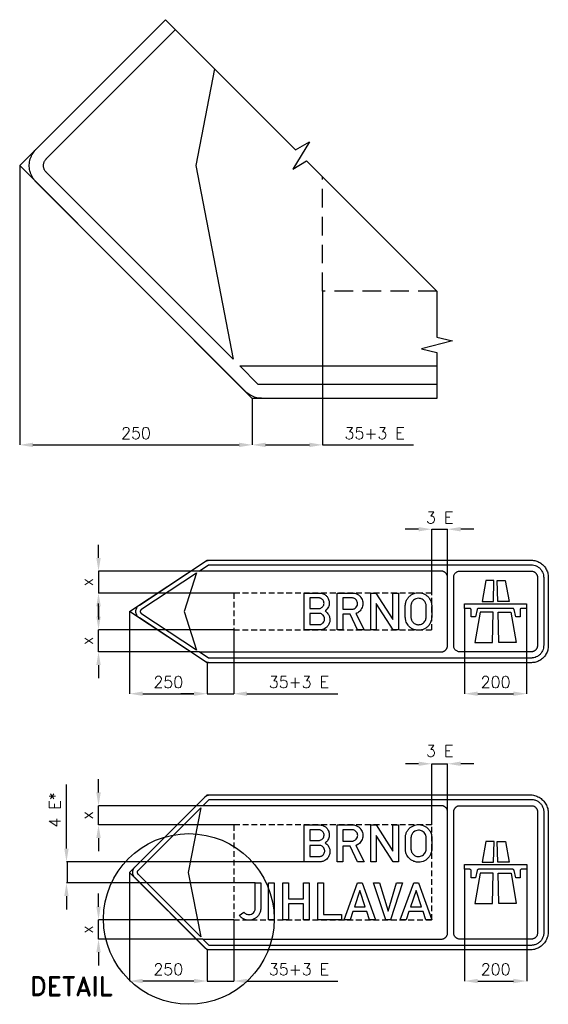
# Model space of a CAD drawing. Header units: millimetres. Extents: x -335 to 13859, y -281 to 2908.
import ezdxf

# ---------------------------------------------------------------- set-up
doc = ezdxf.new("R2010")
doc.units = ezdxf.units.MM
doc.header["$LTSCALE"] = 5
doc.linetypes.add('ČÁRKOVANÁX2', pattern=[1.5, 1, -0.5])
doc.layers.add('Kóty', color=2, linetype='Continuous')
doc.layers.add('Značka', color=7, linetype='Continuous')
doc.styles.get("Standard").update_dxf_attribs({"font": 'romand.shx', "height": 37.5})
doc.dimstyles.get("Standard").update_dxf_attribs({"dimtxt": 37.5, "dimasz": 42.5, "dimexe": 0.18, "dimexo": 0.0625, "dimgap": 18.75, "dimtad": 1, "dimdec": 0, "dimzin": 0, "dimdsep": 46, "dimtxsty": 'Standard', "dimcen": 0.09, "dimadec": 0, "dimazin": 0, "dimtfac": 1, "dimtdec": 0, "dimtofl": 0, "dimtmove": 0, "dimatfit": 3, "dimfxl": 1, "dimtolj": 1, "dimtzin": 0, "dimarcsym": 0})

# ---------------------------------------------------------------- blocks, each defined once
blk = doc.blocks.new('*D0')
at = {"layer": 'Defpoints', "color": 0, "transparency": 16777216}
for p in [(19.6, 985.2), (269.6, 820.2), (269.6, 720.2)]:
    blk.add_point(p, dxfattribs=at)
at = {"layer": 'Kóty', "color": 0, "lineweight": -2, "transparency": 16777216}
for p, q in [((19.6, 985.1), (19.6, 720)), ((269.6, 820.1), (269.6, 720)), ((62.1, 720.2), (227.1, 720.2))]:
    blk.add_line(p, q, dxfattribs=at)
at = {"layer": 'Kóty', "color": 0, "transparency": 16777216}
for points in [[(62.1, 727.3), (62.1, 713.1), (19.6, 720.2)], [(227.1, 727.3), (227.1, 713.1), (269.6, 720.2)]]:
    blk.add_solid(points, dxfattribs=at)
at = {"layer": 'Kóty', "color": 0, "transparency": 16777216, "insert": (144.6, 757.7), "char_height": 37.5, "attachment_point": 5}
blk.add_mtext('\\A1;250', dxfattribs=at)
blk = doc.blocks.new('*D1')
at = {"layer": 'Defpoints', "color": 0, "transparency": 16777216}
for p in [(355.6, 925.7), (269.6, 820.2), (355.6, 720.2)]:
    blk.add_point(p, dxfattribs=at)
at = {"layer": 'Kóty', "color": 0, "lineweight": -2, "transparency": 16777216}
for p, q in [((355.6, 925.6), (355.6, 720)), ((269.6, 820.1), (269.6, 720)), ((227.1, 720.2), (184.6, 720.2)), ((398.1, 720.2), (690.6, 720.2))]:
    blk.add_line(p, q, dxfattribs=at)
at = {"layer": 'Kóty', "color": 0, "transparency": 16777216}
for points in [[(227.1, 727.3), (227.1, 713.1), (269.6, 720.2)], [(398.1, 727.3), (398.1, 713.1), (355.6, 720.2)]]:
    blk.add_solid(points, dxfattribs=at)
at = {"layer": 'Kóty', "color": 0, "transparency": 16777216, "insert": (565.6, 757.7), "char_height": 37.5, "attachment_point": 5}
blk.add_mtext('\\A1;35+3 E', dxfattribs=at)
blk = doc.blocks.new('*D2')
at = {"layer": 'Defpoints', "color": 0, "transparency": 16777216}
for p in [(19.6, 144.5), (269.6, -105.5), (19.6, -205.5)]:
    blk.add_point(p, dxfattribs=at)
at = {"layer": 'Kóty', "color": 0, "lineweight": -2, "transparency": 16777216}
for p, q in [((19.6, 144.4), (19.6, -205.7)), ((269.6, -105.6), (269.6, -205.7)), ((227.1, -205.5), (62.1, -205.5))]:
    blk.add_line(p, q, dxfattribs=at)
at = {"layer": 'Kóty', "color": 0, "transparency": 16777216}
for points in [[(62.1, -198.4), (62.1, -212.6), (19.6, -205.5)], [(227.1, -198.4), (227.1, -212.6), (269.6, -205.5)]]:
    blk.add_solid(points, dxfattribs=at)
at = {"layer": 'Kóty', "color": 0, "transparency": 16777216, "insert": (144.6, -168), "char_height": 37.5, "attachment_point": 5}
blk.add_mtext('\\A1;250', dxfattribs=at)
blk = doc.blocks.new('*D3')
at = {"layer": 'Defpoints', "color": 0, "transparency": 16777216}
for p in [(355.8, -8.5), (269.6, -105.5), (355.8, -205.5)]:
    blk.add_point(p, dxfattribs=at)
at = {"layer": 'Kóty', "color": 0, "lineweight": -2, "transparency": 16777216}
for p, q in [((355.8, -8.6), (355.8, -205.7)), ((269.6, -105.6), (269.6, -205.7)), ((227.1, -205.5), (184.6, -205.5)), ((398.3, -205.5), (690.8, -205.5))]:
    blk.add_line(p, q, dxfattribs=at)
at = {"layer": 'Kóty', "color": 0, "transparency": 16777216}
for points in [[(227.1, -198.4), (227.1, -212.6), (269.6, -205.5)], [(398.3, -198.4), (398.3, -212.6), (355.8, -205.5)]]:
    blk.add_solid(points, dxfattribs=at)
at = {"layer": 'Kóty', "color": 0, "transparency": 16777216, "insert": (565.8, -168), "char_height": 37.5, "attachment_point": 5}
blk.add_mtext('\\A1;35+3 E', dxfattribs=at)
blk = doc.blocks.new('*D4')
at = {"layer": 'Defpoints', "color": 0, "transparency": 16777216}
for p in [(-80.4, -8.5), (355.8, -8.5), (256, -70.5)]:
    blk.add_point(p, dxfattribs=at)
at = {"layer": 'Kóty', "color": 0, "lineweight": -2, "transparency": 16777216}
for p, q in [((-80.4, 34), (-80.4, 76.5)), ((355.7, -8.5), (-80.6, -8.5)), ((255.9, -70.5), (-80.6, -70.5)), ((-80.4, -113), (-80.4, -155.5))]:
    blk.add_line(p, q, dxfattribs=at)
at = {"layer": 'Kóty', "color": 0, "transparency": 16777216}
for points in [[(-87.5, 34), (-73.3, 34), (-80.4, -8.5)], [(-87.5, -113), (-73.3, -113), (-80.4, -70.5)]]:
    blk.add_solid(points, dxfattribs=at)
at = {"layer": 'Kóty', "color": 0, "transparency": 16777216, "insert": (-117.9, -39.5), "char_height": 37.5, "attachment_point": 5, "rotation": 90}
blk.add_mtext('\\A1;x', dxfattribs=at)
blk = doc.blocks.new('*D5')
at = {"layer": 'Defpoints', "color": 0, "transparency": 16777216}
for p in [(-80.4, 359.5), (256, 359.5), (355.8, 297.5)]:
    blk.add_point(p, dxfattribs=at)
at = {"layer": 'Kóty', "color": 0, "lineweight": -2, "transparency": 16777216}
for p, q in [((-80.4, 402), (-80.4, 444.5)), ((255.9, 359.5), (-80.6, 359.5)), ((355.7, 297.5), (-80.6, 297.5)), ((-80.4, 255), (-80.4, 212.5))]:
    blk.add_line(p, q, dxfattribs=at)
at = {"layer": 'Kóty', "color": 0, "transparency": 16777216}
for points in [[(-87.5, 402), (-73.3, 402), (-80.4, 359.5)], [(-87.5, 255), (-73.3, 255), (-80.4, 297.5)]]:
    blk.add_solid(points, dxfattribs=at)
at = {"layer": 'Kóty', "color": 0, "transparency": 16777216, "insert": (-117.9, 328.5), "char_height": 37.5, "attachment_point": 5, "rotation": 90}
blk.add_mtext('\\A1;x', dxfattribs=at)
blk = doc.blocks.new('*D6')
at = {"layer": 'Defpoints', "color": 0, "transparency": 16777216}
for p in [(-80.4, 925.7), (355.6, 925.7), (243.8, 855.2)]:
    blk.add_point(p, dxfattribs=at)
at = {"layer": 'Kóty', "color": 0, "lineweight": -2, "transparency": 16777216}
for p, q in [((-80.4, 968.2), (-80.4, 1010.7)), ((355.5, 925.7), (-80.6, 925.7)), ((243.7, 855.2), (-80.6, 855.2)), ((-80.4, 812.7), (-80.4, 770.2))]:
    blk.add_line(p, q, dxfattribs=at)
at = {"layer": 'Kóty', "color": 0, "transparency": 16777216}
for points in [[(-87.5, 968.2), (-73.3, 968.2), (-80.4, 925.7)], [(-87.5, 812.7), (-73.3, 812.7), (-80.4, 855.2)]]:
    blk.add_solid(points, dxfattribs=at)
at = {"layer": 'Kóty', "color": 0, "transparency": 16777216, "insert": (-117.9, 890.4), "char_height": 37.5, "attachment_point": 5, "rotation": 90}
blk.add_mtext('\\A1;x', dxfattribs=at)
blk = doc.blocks.new('*D7')
at = {"layer": 'Defpoints', "color": 0, "transparency": 16777216}
for p in [(-80.4, 1115.2), (243.8, 1115.2), (355.6, 1044.7)]:
    blk.add_point(p, dxfattribs=at)
at = {"layer": 'Kóty', "color": 0, "lineweight": -2, "transparency": 16777216}
for p, q in [((-80.4, 1157.7), (-80.4, 1200.2)), ((243.7, 1115.2), (-80.6, 1115.2)), ((355.5, 1044.7), (-80.6, 1044.7)), ((-80.4, 1002.2), (-80.4, 959.7))]:
    blk.add_line(p, q, dxfattribs=at)
at = {"layer": 'Kóty', "color": 0, "transparency": 16777216}
for points in [[(-87.5, 1157.7), (-73.3, 1157.7), (-80.4, 1115.2)], [(-87.5, 1002.2), (-73.3, 1002.2), (-80.4, 1044.7)]]:
    blk.add_solid(points, dxfattribs=at)
at = {"layer": 'Kóty', "color": 0, "transparency": 16777216, "insert": (-117.9, 1079.9), "char_height": 37.5, "attachment_point": 5, "rotation": 90}
blk.add_mtext('\\A1;x', dxfattribs=at)
blk = doc.blocks.new('*D8')
at = {"layer": 'Defpoints', "color": 0, "transparency": 16777216}
for p in [(-183.8, 178.5), (582.8, 178.5), (424.4, 110.5)]:
    blk.add_point(p, dxfattribs=at)
at = {"layer": 'Kóty', "color": 0, "lineweight": -2, "transparency": 16777216}
for p, q in [((-183.8, 221), (-183.8, 427.8)), ((582.7, 178.5), (-184, 178.5)), ((424.4, 110.5), (-184, 110.5)), ((-183.8, 68), (-183.8, 25.5))]:
    blk.add_line(p, q, dxfattribs=at)
at = {"layer": 'Kóty', "color": 0, "transparency": 16777216}
for points in [[(-190.9, 221), (-176.7, 221), (-183.8, 178.5)], [(-190.9, 68), (-176.7, 68), (-183.8, 110.5)]]:
    blk.add_solid(points, dxfattribs=at)
at = {"layer": 'Kóty', "color": 0, "transparency": 16777216, "insert": (-221.3, 345.6), "char_height": 37.5, "attachment_point": 5, "rotation": 90}
blk.add_mtext('\\A1;4 E*', dxfattribs=at)
blk = doc.blocks.new('*D9')
at = {"layer": 'Defpoints', "color": 0, "transparency": 16777216}
for p in [(-334.6, 2421.9), (415.4, 1671.9), (415.4, 1521.9)]:
    blk.add_point(p, dxfattribs=at)
at = {"layer": 'Kóty', "color": 0, "lineweight": -2, "transparency": 16777216}
for p, q in [((-334.6, 2421.9), (-334.6, 1521.8)), ((415.4, 1671.9), (415.4, 1521.8)), ((-292.1, 1521.9), (372.9, 1521.9))]:
    blk.add_line(p, q, dxfattribs=at)
at = {"layer": 'Kóty', "color": 0, "transparency": 16777216}
for points in [[(-292.1, 1529), (-292.1, 1514.9), (-334.6, 1521.9)], [(372.9, 1529), (372.9, 1514.9), (415.4, 1521.9)]]:
    blk.add_solid(points, dxfattribs=at)
at = {"layer": 'Kóty', "color": 0, "transparency": 16777216, "insert": (40.4, 1559.4), "char_height": 37.5, "attachment_point": 5}
blk.add_mtext('\\A1;250', dxfattribs=at)
blk = doc.blocks.new('*D10')
at = {"layer": 'Defpoints', "color": 0, "transparency": 16777216}
for p in [(642.1, 2016.9), (415.4, 1671.9), (642.1, 1521.9)]:
    blk.add_point(p, dxfattribs=at)
at = {"layer": 'Kóty', "color": 0, "lineweight": -2, "transparency": 16777216}
for p, q in [((642.1, 2016.9), (642.1, 1521.8)), ((415.4, 1671.9), (415.4, 1521.8)), ((457.9, 1521.9), (599.6, 1521.9)), ((642.1, 1521.9), (934.6, 1521.9))]:
    blk.add_line(p, q, dxfattribs=at)
at = {"layer": 'Kóty', "color": 0, "transparency": 16777216}
for points in [[(457.9, 1529), (457.9, 1514.9), (415.4, 1521.9)], [(599.6, 1529), (599.6, 1514.9), (642.1, 1521.9)]]:
    blk.add_solid(points, dxfattribs=at)
at = {"layer": 'Kóty', "color": 0, "transparency": 16777216, "insert": (809.6, 1559.4), "char_height": 37.5, "attachment_point": 5}
blk.add_mtext('\\A1;35+3 E', dxfattribs=at)
blk = doc.blocks.new('*D12')
at = {"layer": 'Defpoints', "color": 0, "transparency": 16777216}
for p in [(1099.6, 995.2), (1299.6, 995.2), (1299.6, 720.2)]:
    blk.add_point(p, dxfattribs=at)
at = {"layer": 'Kóty', "color": 0, "lineweight": -2, "transparency": 16777216}
for p, q in [((1099.6, 995.1), (1099.6, 720)), ((1299.6, 995.1), (1299.6, 720)), ((1142.1, 720.2), (1257.1, 720.2))]:
    blk.add_line(p, q, dxfattribs=at)
at = {"layer": 'Kóty', "color": 0, "transparency": 16777216}
for points in [[(1142.1, 727.3), (1142.1, 713.1), (1099.6, 720.2)], [(1257.1, 727.3), (1257.1, 713.1), (1299.6, 720.2)]]:
    blk.add_solid(points, dxfattribs=at)
at = {"layer": 'Kóty', "color": 0, "transparency": 16777216, "insert": (1199.6, 757.7), "char_height": 37.5, "attachment_point": 5}
blk.add_mtext('\\A1;200', dxfattribs=at)
blk = doc.blocks.new('*D13')
at = {"layer": 'Defpoints', "color": 0, "transparency": 16777216}
for p in [(1099.8, 154.5), (1299.8, 154.5), (1299.8, -205.5)]:
    blk.add_point(p, dxfattribs=at)
at = {"layer": 'Kóty', "color": 0, "lineweight": -2, "transparency": 16777216}
for p, q in [((1099.8, 154.4), (1099.8, -205.7)), ((1299.8, 154.4), (1299.8, -205.7)), ((1142.3, -205.5), (1257.3, -205.5))]:
    blk.add_line(p, q, dxfattribs=at)
at = {"layer": 'Kóty', "color": 0, "transparency": 16777216}
for points in [[(1142.3, -198.4), (1142.3, -212.6), (1099.8, -205.5)], [(1257.3, -198.4), (1257.3, -212.6), (1299.8, -205.5)]]:
    blk.add_solid(points, dxfattribs=at)
at = {"layer": 'Kóty', "color": 0, "transparency": 16777216, "insert": (1199.8, -168), "char_height": 37.5, "attachment_point": 5}
blk.add_mtext('\\A1;200', dxfattribs=at)

msp = doc.modelspace()

# ---------------------------------------------------------------- linework, layer by layer
at = {"layer": 'Kóty'}
for p, q in [((951.1, 1250.2), (908.6, 1250.2)), ((993.6, 1044.7), (993.6, 1250.4)), ((1044.6, 1079.7), (1044.6, 1250.4)), ((1129.6, 1250.2), (1087.1, 1250.2)), ((951.3, 494.5), (908.8, 494.5)), ((993.8, 297.6), (993.8, 494.7)), ((1044.8, 339.6), (1044.8, 494.7)), ((1129.8, 494.5), (1087.3, 494.5))]:
    msp.add_line(p, q, dxfattribs=at)
for points in [[(993.6, 1250.2), (1044.6, 1250.2)], [(-80.4, 1115.2), (-80.4, 1044.7)], [(-80.4, 855.2), (-80.4, 925.7)], [(269.6, 720.2), (355.6, 720.2)], [(993.8, 494.5), (1044.8, 494.5)], [(-80.4, 297.5), (-80.4, 359.5)], [(-180.4, 110.5), (-180.4, 178.5)], [(-80.4, -70.5), (-80.4, -8.5)], [(269.6, -205.5), (355.8, -205.5)]]:
    msp.add_lwpolyline(points, dxfattribs=at)
for points in [[(951.1, 1257.3), (951.1, 1243.1), (993.6, 1250.2)], [(1087.1, 1257.3), (1087.1, 1243.1), (1044.6, 1250.2)], [(951.3, 501.6), (951.3, 487.4), (993.8, 494.5)], [(1087.3, 501.6), (1087.3, 487.4), (1044.8, 494.5)]]:
    msp.add_solid(points, dxfattribs=at)
at = {"layer": 'Značka', "color": 7}
for points in [[(446.5, 1671.9), (415.4, 1671.9), (-334.6, 2421.9), (135.4, 2891.9)], [(135.4, 2891.9), (555.1, 2472.1)], [(555.1, 2472.1), (599.3, 2498.6), (546.3, 2410.2), (590.5, 2436.7)], [(590.5, 2436.7), (1010.3, 2016.9), (1010.3, 1869.4)], [(1010.3, 1869.4), (1060.3, 1856.9), (960.3, 1831.9), (1010.3, 1819.4)], [(1010.3, 1819.4), (1010.3, 1671.9)], [(277.1, 820.2), (269.6, 820.2), (19.6, 985.2), (269.6, 1150.2), (277.1, 1150.2)], [(279.9, -105.5), (269.6, -105.5), (19.6, 144.5), (269.6, 394.5), (279.9, 394.5)]]:
    msp.add_lwpolyline(points, dxfattribs=at)
at = {"layer": 'Značka', "color": 3}
for points in [[(1010.3, 1671.9), (446.5, 1671.9), (445.5, 1671.9), (444.5, 1672, -0.033639), (434.8, 1672.8, -0.035704), (425.2, 1675, -0.036006), (416, 1678.4, -0.034178), (407.3, 1683, -0.028018), (400.7, 1687.5, -0.030268), (394.7, 1692.7), (394.1, 1693.3), (393.5, 1693.9), (-281.5, 2368.9), (-282.2, 2369.6), (-282.9, 2370.3, -0.033469), (-289.2, 2377.8, -0.035589), (-294.4, 2386.2, -0.036076), (-298.6, 2395, -0.034672), (-301.4, 2404.4, -0.034136), (-303.1, 2414.1, -0.034433), (-303.5, 2423.9, -0.034552), (-302.6, 2433.7, -0.034574), (-300.4, 2443.2, -0.03439), (-297, 2452.5, -0.033878), (-292.5, 2461.1, -0.028201), (-288, 2467.7, -0.030225), (-282.8, 2473.7), (-282.2, 2474.3), (-281.5, 2475), (135.4, 2891.9)], [(293.4, 2733.8), (233.4, 2421.9), (353.4, 1798.2), (-249.2, 2400.7), (-249.4, 2401), (-249.7, 2401.3, -0.033135), (-252.2, 2404.3, -0.035803), (-254.3, 2407.6, -0.036334), (-256, 2411.2, -0.034542), (-257.1, 2414.9, -0.033919), (-257.8, 2418.8, -0.034416), (-257.9, 2422.7, -0.034643), (-257.6, 2426.6, -0.034635), (-256.7, 2430.5, -0.034411), (-255.4, 2434.1, -0.033948), (-253.5, 2437.6, -0.028208), (-251.7, 2440.2, -0.030072), (-249.7, 2442.6), (-249.4, 2442.9), (-249.2, 2443.2)], [(943.6, 820.2), (277.1, 820.2), (276.4, 820.2), (275.6, 820.2, -0.031197), (272.7, 820.5, -0.030404), (269.9, 821.2, -0.031439), (267.2, 822.2, -0.034567), (264.6, 823.5), (263.9, 823.9), (263.3, 824.3), (51.2, 964.3), (50.2, 965), (49.2, 965.8, -0.052621), (45.7, 969.2, -0.052763), (43, 973.3, -0.065594), (40.7, 979.1, -0.065786), (40, 985.2, -0.065487), (40.7, 991.3, -0.063894), (43, 997, -0.052764), (45.7, 1001.2, -0.057603), (49.2, 1004.6), (50.2, 1005.3), (51.2, 1006), (263.3, 1146), (263.9, 1146.4), (264.6, 1146.8, -0.030757), (267.2, 1148.1, -0.030254), (269.9, 1149.1, -0.031549), (272.7, 1149.8, -0.034909), (275.6, 1150.1), (276.4, 1150.2), (277.1, 1150.2), (924.6, 1150.2), (943.6, 1150.2), (1314.6, 1150.2), (1314.8, 1150.2), (1315, 1150.2, -0.032187), (1322.1, 1149.7, -0.035442), (1329.1, 1148.2, -0.036278), (1335.9, 1145.9, -0.034421), (1342.2, 1142.7, -0.033718), (1348.1, 1138.8, -0.034078), (1353.5, 1134.1, -0.034199), (1358.2, 1128.7, -0.034241), (1362.1, 1122.8, -0.034034), (1365.3, 1116.4, -0.033395), (1367.6, 1109.7, -0.034109), (1369.1, 1102.7, -0.036744), (1369.6, 1095.6), (1369.6, 1095.4), (1369.6, 1095.2), (1369.6, 875.2), (1369.6, 875), (1369.6, 874.7, -0.032171), (1369.1, 867.6, -0.035429), (1367.6, 860.7, -0.03628), (1365.4, 853.9, -0.034417), (1362.1, 847.5, -0.03373), (1358.2, 841.6, -0.034083), (1353.5, 836.3, -0.034206), (1348.1, 831.6, -0.034234), (1342.2, 827.6, -0.034038), (1335.8, 824.4, -0.033409), (1329.1, 822.1, -0.034122), (1322.1, 820.6, -0.036743), (1315, 820.2), (1314.8, 820.2), (1314.6, 820.2), (943.6, 820.2)], [(1024.6, 1115.2), (243.8, 1115.2), (274.1, 1135.2), (1314.6, 1135.2, -0.003559), (1316.7, 1135.1, -0.01065), (1318.8, 1135, -0.055538), (1326.9, 1133.3, -0.056145), (1334.6, 1129.8, -0.069745), (1342.9, 1123.5, -0.068381), (1349.2, 1115.2, -0.056441), (1352.7, 1107.5, -0.061164), (1354.4, 1099.4), (1354.5, 1097.3), (1354.6, 1095.2), (1354.6, 875.2), (1354.5, 873.1), (1354.4, 871, -0.055774), (1352.7, 862.8, -0.056174), (1349.2, 855.2, -0.069689), (1342.9, 846.8, -0.068357), (1334.6, 840.5, -0.056434), (1326.9, 837, -0.061163), (1318.8, 835.4, -0.012197), (1316.7, 835.2, -0.004056), (1314.6, 835.2), (274.1, 835.2), (243.8, 855.2), (1024.6, 855.2), (1024.9, 855.2), (1025.1, 855.2, 0.033856), (1027.7, 855.4, 0.035589), (1030.3, 856, 0.035976), (1032.7, 856.9, 0.034672), (1035, 858.1, 0.034152), (1037.2, 859.6, 0.034402), (1039.1, 861.4, 0.03454), (1040.8, 863.4, 0.034613), (1042.2, 865.6, 0.034386), (1043.3, 868, 0.03378), (1044, 870.5, 0.028202), (1044.4, 872.6, 0.030642), (1044.6, 874.7), (1044.6, 874.9), (1044.6, 875.2), (1044.6, 1095.2), (1044.6, 1095.4), (1044.6, 1095.7, 0.033836), (1044.4, 1098.3, 0.035611), (1043.8, 1100.9, 0.035976), (1042.9, 1103.3, 0.034672), (1041.6, 1105.6, 0.034131), (1040.1, 1107.8, 0.034453), (1038.4, 1109.7, 0.034559), (1036.4, 1111.4, 0.034552), (1034.1, 1112.7, 0.034382), (1031.8, 1113.9, 0.033961), (1029.3, 1114.6, 0.028182), (1027.2, 1115, 0.029981), (1025.1, 1115.2), (1024.8, 1115.2), (1024.6, 1115.2)], [(1334.6, 1095.2), (1334.6, 875.2), (1334.6, 874.9), (1334.6, 874.6, -0.033903), (1334.4, 872, -0.035566), (1333.8, 869.5, -0.035997), (1332.9, 867, -0.034652), (1331.6, 864.7, -0.034183), (1330.1, 862.6, -0.034453), (1328.4, 860.7, -0.034495), (1326.4, 859, -0.034585), (1324.1, 857.6, -0.034386), (1321.8, 856.5, -0.033766), (1319.3, 855.7, -0.028259), (1317.2, 855.3, -0.030642), (1315.1, 855.2), (1314.8, 855.2), (1314.6, 855.2), (1222.6, 855.2), (1084.6, 855.2, -0.003563), (1083.5, 855.2, -0.010682), (1082.5, 855.3, -0.055762), (1078.4, 856.1, -0.056127), (1074.6, 857.9, -0.069679), (1070.4, 861, -0.068421), (1067.3, 865.2, -0.056428), (1065.5, 869, -0.061033), (1064.7, 873.1), (1064.6, 874.1), (1064.6, 875.2), (1064.6, 1095.2), (1064.6, 1096.2), (1064.7, 1097.3, -0.055597), (1065.5, 1101.3, -0.056198), (1067.3, 1105.2, -0.069754), (1070.4, 1109.3, -0.068353), (1074.6, 1112.5, -0.056394), (1078.4, 1114.2, -0.061079), (1082.5, 1115.1, -0.012143), (1083.5, 1115.1, -0.004091), (1084.6, 1115.2), (1314.6, 1115.2), (1314.9, 1115.2), (1315.1, 1115.2, -0.033899), (1317.7, 1114.9, -0.035607), (1320.3, 1114.3, -0.035954), (1322.7, 1113.5, -0.034599), (1325, 1112.2, -0.034132), (1327.2, 1110.7, -0.0345), (1329.1, 1108.9, -0.034575), (1330.8, 1106.9, -0.034544), (1332.2, 1104.7, -0.034381), (1333.3, 1102.3, -0.033952), (1334, 1099.8, -0.028178), (1334.4, 1097.8, -0.029978), (1334.6, 1095.6), (1334.6, 1095.4), (1334.6, 1095.2)], [(59.5, 976.8), (59.1, 977.1), (58.7, 977.4, -0.052069), (57.3, 978.8, -0.052852), (56.2, 980.4, -0.065837), (55.3, 982.7, -0.065664), (55, 985.2, -0.065375), (55.3, 987.6, -0.06423), (56.2, 989.9, -0.052882), (57.3, 991.6, -0.056877), (58.7, 992.9), (59.1, 993.2), (59.5, 993.5), (235.4, 1109.7), (195.4, 985.2), (235.4, 860.7), (59.5, 976.8)], [(582.6, 925.7), (582.6, 1044.7), (631.5, 1044.7), (632.7, 1044.6), (633.9, 1044.6, -0.053522), (640.7, 1043.4, -0.058873), (647, 1040.8, -0.084096), (654.8, 1034.8, -0.083984), (660.2, 1026.7, -0.052884), (662.4, 1020.9, -0.048086), (663.3, 1014.9, -0.047689), (663.1, 1008.8, -0.051694), (661.8, 1002.8, -0.057814), (659, 996.6, -0.056924), (654.9, 991.2, -0.018995), (653.3, 989.6, -0.019207), (651.7, 988.2), (650.8, 987.5), (649.9, 986.8), (651.1, 985.9), (652.3, 985, -0.045536), (657.2, 980.5, -0.053985), (661.2, 975, -0.077424), (664.7, 966.5, -0.076327), (665.5, 957.3, -0.084936), (663.4, 947, -0.082727), (658.1, 937.9, -0.067289), (652, 932, -0.067545), (644.6, 927.9, -0.045459), (639.4, 926.3, -0.048761), (634, 925.7), (633, 925.7), (632, 925.7), (582.6, 925.7)], [(600.7, 1028.7), (600.7, 994.7), (629.3, 994.7), (630.4, 994.7), (631.5, 994.8, 0.091642), (636.6, 996.2, 0.080745), (641, 999.3, 0.08131), (644.3, 1003.5, 0.086089), (646.2, 1008.6, 0.08746), (646.3, 1014, 0.085849), (644.6, 1019.3, 0.081921), (641.6, 1023.6, 0.078642), (637.3, 1026.8, 0.04672), (634.7, 1027.9, 0.054008), (631.9, 1028.6), (631.3, 1028.6), (630.7, 1028.7), (600.7, 1028.7)], [(688.8, 925.7), (688.8, 1044.7), (738.9, 1044.7), (739.6, 1044.7), (740.3, 1044.6, -0.052875), (745.9, 1043.8, -0.045262), (751.3, 1041.9, -0.06875), (759.3, 1037.1, -0.074114), (765.6, 1030.4, -0.062854), (769.3, 1023.6, -0.059665), (771.3, 1016.2, -0.05513), (771.7, 1009, -0.055177), (770.5, 1001.9, -0.062319), (767.5, 994.3, -0.063053), (762.7, 987.6, -0.052736), (757.8, 983.1, -0.055205), (752, 979.8, -0.011394), (750.4, 979.1, -0.00384), (748.8, 978.5), (776.1, 925.7), (754.7, 925.7), (730.4, 976.7), (706.9, 976.7), (706.9, 925.7), (688.8, 925.7)], [(706.9, 1028.6), (706.9, 992.5), (736.1, 992.5), (736.8, 992.6), (737.6, 992.6, 0.040787), (740.9, 993.1, 0.049419), (744.1, 994.2, 0.110768), (750.3, 998.8, 0.114763), (754, 1005.6, 0.085168), (754.8, 1010.9, 0.080085), (753.9, 1016.1, 0.08408), (751.3, 1021.3, 0.081233), (747, 1025.4, 0.067091), (743.1, 1027.6, 0.082112), (738.7, 1028.6), (738.2, 1028.6), (737.7, 1028.6), (706.9, 1028.6)], [(908.6, 1004.2), (908.6, 1005.2), (908.7, 1006.2, -0.030686), (909.4, 1011.2, -0.031077), (910.6, 1016, -0.066297), (915.2, 1025.9, -0.068476), (922.2, 1034.2, -0.061858), (930, 1040, -0.059933), (938.9, 1043.7, -0.057342), (948, 1045.5, -0.057585), (957.4, 1045.1, -0.056914), (966.3, 1042.8, -0.057502), (974.5, 1038.6, -0.055379), (981.4, 1033, -0.053459), (986.9, 1026.1, -0.043017), (990.2, 1020.1, -0.048855), (992.4, 1013.6, -0.022706), (993.1, 1010.1, -0.012948), (993.5, 1006.5), (993.5, 1005.9), (993.6, 1005.3), (993.6, 965.5), (993.5, 964.6), (993.4, 963.7, -0.035768), (992.1, 956.3, -0.047842), (989.6, 949.2, -0.078799), (983.3, 939.2, -0.073095), (974.2, 931.6, -0.060122), (965.6, 927.2, -0.059847), (956.2, 924.9, -0.071109), (944.5, 925, -0.074185), (933.3, 928.4, -0.066037), (924.5, 933.8, -0.061695), (917.3, 941.2, -0.047092), (913.2, 947.6, -0.05388), (910.4, 954.6, -0.030233), (909.4, 959.2, -0.017672), (908.8, 963.9), (908.7, 965), (908.6, 966.1), (908.6, 1004.2)], [(926.7, 1004.2), (926.7, 966.1), (926.8, 965.4), (926.8, 964.7, 0.037584), (927.5, 960.9, 0.041676), (928.7, 957.3, 0.062893), (931.5, 952.4, 0.060173), (935.4, 948.3, 0.059427), (940, 945.1, 0.064337), (945.1, 943.2, 0.050509), (949.4, 942.6, 0.044565), (953.7, 942.8, 0.073918), (961, 944.7, 0.08501), (967.4, 948.8, 0.073642), (971.6, 953.7, 0.063581), (974.3, 959.5, 0.033212), (975.2, 962.5, 0.042657), (975.5, 965.5), (975.6, 965.8), (975.6, 966.2), (975.6, 1004.1), (975.6, 1004.8), (975.6, 1005.4, 0.062613), (974.9, 1009.6, 0.048324), (973.3, 1013.5, 0.076906), (968.9, 1019.9, 0.083776), (962.8, 1024.6, 0.069864), (957.1, 1026.9, 0.066679), (950.9, 1027.6, 0.08852), (942.5, 1026.1, 0.098118), (935.2, 1021.7, 0.06286), (931.5, 1017.8, 0.051395), (928.9, 1013.1, 0.039545), (927.5, 1009.4, 0.050768), (926.8, 1005.5), (926.7, 1004.8), (926.7, 1004.2)], [(1259.1, 991.3), (1259.1, 991.5), (1259, 991.7), (1258.7, 992.6, 0.048079), (1258.2, 993.3, 0.0596), (1257.4, 994.1, 0.058368), (1256.4, 994.7, 0.048147), (1255.6, 995, 0.052403), (1254.7, 995.2), (1254.5, 995.2), (1254.3, 995.2), (1144.9, 995.2), (1144.7, 995.2, 0.009521), (1144.5, 995.2, 0.047859), (1143.6, 995, 0.047955), (1142.8, 994.7, 0.059626), (1141.8, 994.1, 0.05838), (1141, 993.3, 0.048361), (1140.5, 992.6, 0.052447), (1140.2, 991.7), (1140.1, 991.5), (1140, 991.3), (1134.6, 967.7), (1120.8, 967.7), (1120.8, 990.2), (1120.8, 990.4), (1120.8, 990.7, 0.055724), (1120.6, 991.7, 0.056335), (1120.2, 992.7, 0.069668), (1119.4, 993.7, 0.068344), (1118.3, 994.5, 0.056417), (1117.4, 994.9, 0.061199), (1116.4, 995.1), (1116.1, 995.2), (1115.8, 995.2), (1099.6, 995.2), (1099.6, 1010.2), (1299.6, 1010.2), (1299.6, 995.2), (1283.3, 995.2, 0.003496), (1283.1, 995.2, 0.0107), (1282.8, 995.1, 0.055717), (1281.8, 994.9, 0.056171), (1280.8, 994.5, 0.069633), (1279.8, 993.7, 0.068453), (1279, 992.7, 0.0566), (1278.6, 991.7, 0.061026), (1278.4, 990.7), (1278.3, 990.4), (1278.3, 990.2), (1278.3, 967.7), (1264.6, 967.7), (1259.1, 991.3)], [(600.8, 978.8), (600.8, 942.8), (629.4, 942.8), (630.4, 942.8), (631.5, 942.9, 0.058714), (635.8, 943.7, 0.063105), (639.8, 945.5, 0.084062), (644.2, 949.1, 0.085733), (647.2, 954, 0.082254), (648.5, 959.3, 0.080986), (648.1, 964.7, 0.088847), (645.8, 970.4, 0.084254), (641.7, 974.9, 0.0656), (637.9, 977.4, 0.0804), (633.8, 978.6, 0.018298), (632.6, 978.8), (631.4, 978.8), (600.8, 978.8)], [(1163.6, 394.5), (1309.6, 394.5), (1309.8, 394.5), (1310.1, 394.5, -0.03218), (1317.8, 394, -0.035438), (1325.4, 392.4, -0.036258), (1332.8, 389.9, -0.034418), (1339.7, 386.4, -0.033718), (1346.2, 382.1, -0.034085), (1352, 376.9, -0.034214), (1357.2, 371.1, -0.034232), (1361.5, 364.6, -0.034043), (1364.9, 357.7, -0.033431), (1367.5, 350.3, -0.034129), (1369.1, 342.7, -0.036733), (1369.6, 335), (1369.6, 334.7), (1369.6, 334.5), (1369.6, -45.5), (1369.6, -45.7), (1369.6, -46, -0.032179), (1369, -53.7, -0.035426), (1367.5, -61.3, -0.036267), (1365, -68.7, -0.034424), (1361.5, -75.6, -0.033705), (1357.2, -82.1, -0.034079), (1352, -87.9, -0.034212), (1346.2, -93.1, -0.034232), (1339.7, -97.4, -0.034045), (1332.8, -100.9, -0.033411), (1325.4, -103.4, -0.034125), (1317.8, -105, -0.036744), (1310.1, -105.5), (1309.8, -105.5), (1309.6, -105.5), (929.6, -105.5), (929.4, -105.5), (279.9, -105.5), (279.6, -105.5), (279.3, -105.5, -0.033639), (276, -105.2, -0.035704), (272.8, -104.5, -0.036009), (269.8, -103.4, -0.034178), (266.9, -101.8, -0.028018), (264.7, -100.3, -0.030268), (262.7, -98.6), (262.5, -98.4), (262.3, -98.2), (37.3, 126.8), (37, 127.1), (36.8, 127.3, -0.033469), (34.7, 129.8, -0.03559), (33, 132.6, -0.036077), (31.6, 135.5, -0.034672), (30.6, 138.7, -0.034136), (30.1, 141.9, -0.034433), (30, 145.2, -0.034553), (30.2, 148.4, -0.034574), (31, 151.6, -0.03439), (32.1, 154.7, -0.033878), (33.6, 157.6, -0.028201), (35.1, 159.8, -0.030225), (36.9, 161.8), (37.1, 162), (37.3, 162.2), (262.3, 387.2), (262.5, 387.4), (262.7, 387.6, -0.033451), (265.2, 389.7, -0.035715), (268, 391.5, -0.036071), (271, 392.9, -0.034147), (274.1, 393.8, -0.027998), (276.7, 394.3, -0.030331), (279.3, 394.5), (279.6, 394.5), (279.9, 394.5), (929.6, 394.5), (1163.6, 394.5)], [(48.1, 151.6), (248.9, 352.4), (208.9, 144.5), (248.9, -63.4), (48.1, 137.4), (48, 137.5), (47.9, 137.6, -0.033135), (47, 138.6, -0.035803), (46.3, 139.7, -0.036334), (45.8, 140.9, -0.034544), (45.4, 142.2, -0.033919), (45.2, 143.5, -0.034416), (45.1, 144.8, -0.034646), (45.2, 146.1, -0.034635), (45.5, 147.3, -0.034414), (46, 148.6, -0.033948), (46.6, 149.7, -0.028208), (47.2, 150.6, -0.030074), (47.9, 151.4), (48, 151.5), (48.1, 151.6)], [(1044.8, -50.5), (1044.8, 339.5), (1044.8, 339.8), (1044.8, 340, 0.033342), (1044.5, 342.6, 0.035616), (1043.9, 345.2, 0.036105), (1043.1, 347.6, 0.034649), (1041.8, 349.9, 0.034099), (1040.3, 352.1, 0.034446), (1038.5, 354, 0.034573), (1036.5, 355.7, 0.034615), (1034.3, 357.1, 0.034395), (1031.9, 358.2, 0.033758), (1029.4, 358.9, 0.028216), (1027.4, 359.3, 0.030632), (1025.2, 359.5), (1025, 359.5), (1024.8, 359.5), (256, 359.5), (276, 379.5), (1314.8, 379.5), (1315.3, 379.5), (1315.8, 379.5, -0.033584), (1321, 379, -0.035612), (1326.1, 377.9, -0.036056), (1331.1, 376.1, -0.034665), (1335.7, 373.6, -0.034138), (1340, 370.6, -0.03443), (1343.8, 367, -0.03456), (1347.1, 363, -0.034609), (1349.9, 358.6, -0.034372), (1352.1, 353.8, -0.033696), (1353.7, 348.8, -0.02823), (1354.5, 344.7, -0.030672), (1354.8, 340.5), (1354.8, 340), (1354.8, 339.5), (1354.8, -50.5), (1354.8, -51), (1354.8, -51.5, -0.033603), (1354.3, -56.8, -0.035618), (1353.1, -61.9, -0.036038), (1351.3, -66.8, -0.034691), (1348.9, -71.4, -0.034145), (1345.9, -75.7, -0.034424), (1342.3, -79.5, -0.034546), (1338.3, -82.9, -0.034547), (1333.9, -85.7, -0.034397), (1329.1, -87.9, -0.03397), (1324.1, -89.4, -0.028195), (1319.9, -90.2, -0.029992), (1315.7, -90.5, -0.002624), (1315.2, -90.5), (1314.8, -90.5), (276, -90.5), (256, -70.5), (1024.8, -70.5), (1025, -70.5), (1025.3, -70.5, 0.033363), (1027.9, -70.3, 0.035596), (1030.5, -69.7, 0.036116), (1032.9, -68.8, 0.034658), (1035.2, -67.6, 0.034113), (1037.4, -66, 0.034431), (1039.3, -64.3, 0.034586), (1041, -62.3, 0.034614), (1042.3, -60, 0.034372), (1043.4, -57.7), (1044.2, -55.2), (1044.6, -53.1), (1044.8, -51), (1044.8, -50.7), (1044.8, -50.5)], [(1084.8, -70.5), (1084.7, -70.5), (1084.6, -70.5, -0.032178), (1082, -70.3, -0.03544), (1079.5, -69.8, -0.03628), (1077, -69, -0.034422), (1074.7, -67.8, -0.033716), (1072.6, -66.4, -0.034041), (1070.6, -64.6, -0.034222), (1068.9, -62.7, -0.034203), (1067.5, -60.5), (1066.3, -58.2), (1065.5, -55.8), (1064.9, -53.2), (1064.8, -50.7), (1064.8, -50.6), (1064.8, -50.5), (1064.8, 339.5), (1064.8, 339.6), (1064.8, 339.7, -0.032179), (1065, 342.2, -0.035489), (1065.5, 344.8, -0.036237), (1066.3, 347.2, -0.034377), (1067.5, 349.5, -0.03369), (1068.9, 351.7, -0.034081), (1070.6, 353.6, -0.034215), (1072.6, 355.4, -0.034251), (1074.7, 356.8, -0.034077), (1077, 358, -0.033414), (1079.5, 358.8, -0.034124), (1082, 359.3, -0.03674), (1084.6, 359.5), (1084.7, 359.5), (1084.8, 359.5), (1314.8, 359.5), (1314.8, 359.5), (1314.9, 359.5, -0.032178), (1317.5, 359.3, -0.035447), (1320, 358.8, -0.036244), (1322.5, 358, -0.034414), (1324.8, 356.8, -0.033693), (1327, 355.4, -0.034105), (1328.9, 353.6, -0.034195), (1330.6, 351.7, -0.034246), (1332.1, 349.5, -0.034071), (1333.2, 347.2, -0.033373), (1334.1, 344.8, -0.034174), (1334.6, 342.2, -0.036718), (1334.8, 339.7), (1334.8, 339.6), (1334.8, 339.5), (1334.8, -50.5), (1334.8, -50.6), (1334.8, -50.7), (1334.6, -53.2), (1334.1, -55.8), (1333.2, -58.2), (1332.1, -60.5), (1330.6, -62.7), (1328.9, -64.6, -0.034172), (1327, -66.4, -0.034205), (1324.8, -67.8, -0.034029), (1322.5, -69, -0.033389), (1320, -69.8, -0.03413), (1317.5, -70.3, -0.036743), (1314.9, -70.5), (1314.8, -70.5), (1314.8, -70.5), (1084.8, -70.5)], [(582.8, 178.5), (582.8, 297.5), (631.7, 297.5), (632.9, 297.5, -0.006987), (634.1, 297.4, -0.053513), (640.8, 296.2, -0.058864), (647.2, 293.6, -0.084102), (655, 287.6, -0.083984), (660.4, 279.5, -0.052897), (662.5, 273.8, -0.048085), (663.5, 267.7, -0.047689), (663.3, 261.6, -0.051683), (662, 255.6, -0.057801), (659.2, 249.4, -0.056926), (655.1, 244, -0.019004), (653.5, 242.5, -0.019199), (651.9, 241), (651, 240.3), (650.1, 239.6), (651.3, 238.7), (652.5, 237.9, -0.045546), (657.4, 233.3, -0.053985), (661.4, 227.9, -0.077436), (664.9, 219.3, -0.076327), (665.7, 210.1, -0.08493), (663.6, 199.8, -0.082712), (658.2, 190.7, -0.067284), (652.2, 184.8, -0.067545), (644.8, 180.8, -0.045471), (639.6, 179.1, -0.048766), (634.2, 178.5, -0.007111), (633.2, 178.5, -0.002371), (632.2, 178.5), (582.8, 178.5)], [(689, 178.5), (689, 297.5), (739.1, 297.5), (739.8, 297.5, -0.005438), (740.5, 297.5, -0.052875), (746.1, 296.7, -0.045247), (751.5, 294.7, -0.068757), (759.5, 290, -0.074112), (765.7, 283.2, -0.062852), (769.5, 276.5, -0.059667), (771.5, 269, -0.05513), (771.9, 261.8, -0.055174), (770.7, 254.7, -0.062314), (767.7, 247.1, -0.063049), (762.9, 240.4, -0.052743), (757.9, 235.9, -0.055197), (752.2, 232.6, -0.01141), (750.6, 231.9), (748.9, 231.3), (776.2, 178.5), (754.8, 178.5), (730.5, 229.5), (707.1, 229.5), (707.1, 178.5), (689, 178.5)], [(908.8, 257.1), (908.8, 258.1), (908.9, 259, -0.030684), (909.5, 264, -0.031079), (910.8, 268.9, -0.066298), (915.4, 278.7, -0.06848), (922.4, 287, -0.061861), (930.2, 292.8, -0.059928), (939, 296.5, -0.057345), (948.2, 298.3, -0.057578), (957.5, 297.9, -0.056911), (966.5, 295.7, -0.057502), (974.6, 291.5, -0.055376), (981.6, 285.9, -0.053459), (987.1, 278.9, -0.043019), (990.4, 272.9, -0.048857), (992.6, 266.4, -0.022703), (993.2, 262.9), (993.7, 259.3), (993.7, 258.8), (993.8, 258.2), (993.8, 218.3), (993.7, 217.4), (993.6, 216.5, -0.035767), (992.3, 209.1, -0.047843), (989.8, 202, -0.078796), (983.5, 192.1, -0.073104), (974.4, 184.4, -0.060119), (965.8, 180, -0.059847), (956.4, 177.8, -0.071111), (944.7, 177.9, -0.074183), (933.5, 181.3, -0.066037), (924.7, 186.6, -0.061693), (917.5, 194, -0.047092), (913.4, 200.4, -0.053884), (910.6, 207.4, -0.030235), (909.6, 212, -0.017673), (909, 216.8), (908.9, 217.9), (908.8, 218.9), (908.8, 257.1)], [(600.9, 281.5), (600.9, 247.6), (629.4, 247.6, 0.005332), (630.5, 247.6, 0.016063), (631.7, 247.6, 0.091637), (636.7, 249.1, 0.080741), (641.1, 252.2, 0.08131), (644.5, 256.4, 0.086088), (646.3, 261.4, 0.08746), (646.5, 266.9, 0.085837), (644.8, 272.1, 0.081934), (641.8, 276.4, 0.078644), (637.5, 279.6, 0.04672), (634.9, 280.8, 0.054018), (632.1, 281.4, 0.009156), (631.5, 281.5), (630.8, 281.5), (600.9, 281.5)], [(707.1, 281.5), (707.1, 245.4), (736.3, 245.4, 0.001977), (737, 245.4, 0.005972), (737.8, 245.4, 0.040787), (741.1, 246, 0.049419), (744.2, 247, 0.110775), (750.5, 251.6, 0.114761), (754.2, 258.4, 0.085167), (755, 263.7, 0.080083), (754.1, 268.9, 0.084085), (751.4, 274.1, 0.081219), (747.2, 278.2, 0.067102), (743.3, 280.5, 0.082132), (738.9, 281.4), (738.4, 281.4), (737.9, 281.5), (707.1, 281.5)], [(926.9, 257), (926.9, 218.9), (926.9, 218.2), (927, 217.5, 0.037583), (927.6, 213.7, 0.041676), (928.9, 210.1, 0.062898), (931.7, 205.2, 0.060173), (935.6, 201.1, 0.059418), (940.1, 198, 0.064319), (945.3, 196.1, 0.050523), (949.6, 195.4, 0.044572), (953.9, 195.6, 0.07391), (961.2, 197.5, 0.085007), (967.5, 201.6, 0.073628), (971.8, 206.5, 0.063576), (974.5, 212.4, 0.03321), (975.4, 215.3, 0.042657), (975.7, 218.3), (975.7, 218.7), (975.8, 219), (975.8, 256.9), (975.8, 257.6), (975.8, 258.3, 0.062616), (975.1, 262.4, 0.048328), (973.5, 266.4, 0.07691), (969.1, 272.8, 0.083774), (963, 277.4, 0.069869), (957.3, 279.7, 0.06667), (951.1, 280.4, 0.088523), (942.6, 278.9, 0.098122), (935.4, 274.6, 0.062839), (931.7, 270.6, 0.051404), (929.1, 266, 0.039543), (927.7, 262.2, 0.050765), (927, 258.3), (926.9, 257.7), (926.9, 257)], [(600.9, 231.7), (600.9, 195.6), (629.5, 195.6, 0.003622), (630.6, 195.7, 0.010883), (631.7, 195.7, 0.058721), (636, 196.5, 0.063105), (639.9, 198.3, 0.084067), (644.4, 201.9, 0.085717), (647.3, 206.8, 0.082234), (648.7, 212.1, 0.080975), (648.3, 217.5, 0.088847), (645.9, 223.2, 0.084248), (641.8, 227.8, 0.065605), (638.1, 230.2, 0.080402), (633.9, 231.5, 0.018375), (632.8, 231.6, 0.006086), (631.6, 231.7), (600.9, 231.7)], [(1259.3, 150.6), (1259.3, 150.8), (1259.2, 151.1), (1258.8, 151.9), (1258.3, 152.6), (1257.6, 153.4, 0.058322), (1256.6, 154, 0.048253), (1255.8, 154.3, 0.052353), (1254.9, 154.5), (1254.7, 154.5), (1254.4, 154.5), (1145.1, 154.5, 0.003132), (1144.9, 154.5, 0.009013), (1144.6, 154.5, 0.047724), (1143.8, 154.3, 0.048083), (1142.9, 154, 0.059626), (1142, 153.4, 0.058355), (1141.2, 152.6), (1140.7, 151.9), (1140.3, 151.1), (1140.3, 150.8), (1140.2, 150.6), (1134.8, 127), (1121, 127), (1121, 149.5), (1121, 149.8), (1121, 150), (1120.8, 151), (1120.4, 152, 0.069751), (1119.6, 153, 0.068388), (1118.5, 153.8, 0.056389), (1117.6, 154.3, 0.061113), (1116.5, 154.5), (1116.3, 154.5), (1116, 154.5), (1099.8, 154.5), (1099.8, 169.5), (1299.8, 169.5), (1299.8, 154.5), (1283.5, 154.5), (1283.3, 154.5), (1283, 154.5, 0.055715), (1282, 154.3, 0.056156), (1281, 153.8, 0.069653), (1280, 153, 0.06836), (1279.2, 152), (1278.8, 151), (1278.5, 150), (1278.5, 149.8), (1278.5, 149.5), (1278.5, 127), (1264.8, 127), (1259.3, 150.6)], [(388.1, 16.7), (388.7, 15.8), (389.4, 15, 0.07636), (393.3, 11.7, 0.06642), (397.9, 9.5, 0.070636), (403.3, 8.5, 0.073886), (408.8, 9, 0.100338), (415.9, 12.1, 0.102657), (421.3, 17.8, 0.066786), (423.4, 22, 0.068738), (424.4, 26.6), (424.4, 27.4), (424.4, 28.2), (424.4, 110.5), (442.6, 110.5), (442.6, 27.3), (442.5, 26.5), (442.5, 25.7, -0.044773), (441.5, 19.7, -0.041526), (439.5, 13.9, -0.059799), (435.1, 6, -0.063629), (428.9, -0.5, -0.061051), (421.7, -5.3, -0.05764), (413.6, -8.3, -0.045918), (407, -9.5, -0.048749), (400.2, -9.4, -0.065625), (391.1, -7.3, -0.060453), (382.8, -2.9, -0.038909), (378.4, 0.4, -0.047625), (374.7, 4.4), (374.1, 5.3), (373.4, 6.1), (388.1, 16.7)]]:
    msp.add_lwpolyline(points, format="xyb", dxfattribs=at)
for points in [[(-249.2, 2443.2), (167.5, 2859.8)], [(1010.3, 1716.9), (434.6, 1716.9), (374.6, 1776.9), (1010.3, 1776.9)], [(1156.3, 1017.7), (1192.6, 1017.7), (1194.4, 1085.2), (1168.2, 1085.2), (1156.3, 1017.7)], [(1242.9, 1017.7), (1206.5, 1017.7), (1204.8, 1085.2), (1231, 1085.2), (1242.9, 1017.7)], [(796.9, 925.7), (796.9, 1044.7), (814, 1044.7), (868, 959.7), (868, 1044.7), (886.3, 1044.7), (886.1, 925.7), (869.1, 925.7), (814.9, 1010.5), (814.9, 925.7), (796.9, 925.7)], [(1132.9, 885.2), (1189.2, 885.2), (1191.7, 982.7), (1150.1, 982.7), (1132.9, 885.2)], [(1266.3, 885.2), (1210, 885.2), (1207.5, 982.7), (1249.1, 982.7), (1266.3, 885.2)], [(797.1, 178.5), (797.1, 297.5), (814.2, 297.5), (868.2, 212.6), (868.2, 297.5), (886.4, 297.5), (886.3, 178.5), (869.2, 178.5), (815.1, 263.3), (815.1, 178.5), (797.1, 178.5)], [(1156.5, 177), (1192.8, 177), (1194.6, 244.5), (1168.4, 244.5), (1156.5, 177)], [(1243.1, 177), (1206.7, 177), (1205, 244.5), (1231.2, 244.5), (1243.1, 177)], [(1133.1, 44.5), (1189.3, 44.5), (1191.9, 142), (1150.3, 142), (1133.1, 44.5)], [(1266.4, 44.5), (1210.2, 44.5), (1207.6, 142), (1249.3, 142), (1266.4, 44.5)], [(467.9, -8.5), (467.9, 110.5), (485.9, 110.5), (485.9, -8.5), (467.9, -8.5)], [(513.7, -8.5), (513.7, 110.5), (531.7, 110.5), (531.7, 59.4), (580.6, 59.4), (580.6, 110.5), (598.7, 110.5), (598.7, -8.5), (580.6, -8.5), (580.6, 43.5), (531.7, 43.5), (531.7, -8.5), (513.7, -8.5)], [(626.5, -8.5), (626.5, 110.5), (644.6, 110.5), (644.6, 8.6), (702.9, 8.6), (702.9, -8.5), (626.5, -8.5)], [(711.4, -8.5), (754.5, 110.5), (769.5, 110.5), (812.7, -8.5), (793.6, -8.5), (784.7, 18.1), (739.2, 18.1), (730.4, -8.5), (711.4, -8.5)], [(845.6, -8.5), (806.2, 110.5), (825.6, 110.5), (853.1, 19.1), (880.7, 110.5), (899.9, 110.5), (860.6, -8.5), (845.6, -8.5)], [(892.5, -8.5), (935.6, 110.5), (950.6, 110.5), (993.8, -8.5), (974.7, -8.5), (965.8, 18.1), (920.2, 18.1), (911.5, -8.5), (892.5, -8.5)], [(779.5, 33.9), (762, 86.2), (744.6, 33.9), (779.5, 33.9)], [(960.5, 33.9), (943.1, 86.2), (925.7, 33.9), (960.5, 33.9)]]:
    msp.add_lwpolyline(points, dxfattribs=at)
at = {"layer": 'Značka', "color": 7, "linetype": 'ČÁRKOVANÁX2', "ltscale": 12}
for points in [[(642.1, 2016.9), (642.1, 2385.2)], [(1010.3, 2016.9), (642.1, 2016.9)]]:
    msp.add_lwpolyline(points, dxfattribs=at)
at = {"layer": 'Značka', "color": 6, "linetype": 'ČÁRKOVANÁX2', "ltscale": 3.75}
for points in [[(355.6, 925.7), (993.6, 925.7), (993.6, 1044.7), (355.6, 1044.7)], [(355.8, -8.5), (993.8, -8.5), (993.8, 297.5), (355.8, 297.5)]]:
    msp.add_lwpolyline(points, close=True, dxfattribs=at)
at = {"layer": 'Značka', "color": 7}
msp.add_circle((210.7, -5.5), 275, dxfattribs=at)

# ---------------------------------------------------------------- texts
at = {"layer": 'Kóty', "char_height": 37.5, "attachment_point": 5}
for insert in [(1019.4, 1287.7), (1019.5, 535.6)]:
    msp.add_mtext('\\A1;3 E', dxfattribs=dict(at, insert=insert))
at = {"layer": 'Značka', "color": 7, "insert": (-169, -221.8), "char_height": 60, "attachment_point": 5}
msp.add_mtext('\\A1;DETAIL', dxfattribs=at)

# ---------------------------------------------------------------- dimensions: what is measured, and where the dimension line sits
at = {"layer": 'Kóty'}
for base, p1, p2, text, picture, middle in [((415.4, 1521.9), (-334.6, 2421.9), (415.4, 1671.9), '250', '*D9', (40.4, 1559.4)), ((642.1, 1521.9), (415.4, 1671.9), (642.1, 2016.9), '35+3 E', '*D10', (809.6, 1559.4)), ((355.6, 720.2), (269.6, 820.2), (355.6, 925.7), '35+3 E', '*D1', (565.6, 757.7)), ((355.8, -205.5), (269.6, -105.5), (355.8, -8.5), '35+3 E', '*D3', (565.8, -168))]:
    dim = msp.add_linear_dim(base=base, p1=p1, p2=p2, text=text, dimstyle='Standard', dxfattribs=at)
    dim.commit()
    dim.dimension.update_dxf_attribs({"geometry": picture, "text_midpoint": middle})
for base, p1, p2, text, picture, middle in [((-80.4, 1115.2), (355.6, 1044.7), (243.8, 1115.2), 'x', '*D7', (-117.9, 1079.9)), ((-80.4, 925.7), (243.8, 855.2), (355.6, 925.7), 'x', '*D6', (-117.9, 890.4)), ((-80.4, 359.5), (355.8, 297.5), (256, 359.5), 'x', '*D5', (-117.9, 328.5)), ((-183.8, 178.5), (424.4, 110.5), (582.8, 178.5), '4 E*', '*D8', (-221.3, 345.6)), ((-80.4, -8.5), (256, -70.5), (355.8, -8.5), 'x', '*D4', (-117.9, -39.5))]:
    dim = msp.add_linear_dim(base=base, p1=p1, p2=p2, angle=90, text=text, dimstyle='Standard', dxfattribs=at)
    dim.commit()
    dim.dimension.update_dxf_attribs({"geometry": picture, "text_midpoint": middle})
for base, p1, p2, picture, middle in [((269.6, 720.2), (19.6, 985.2), (269.6, 820.2), '*D0', (144.6, 757.7)), ((1299.6, 720.2), (1099.6, 995.2), (1299.6, 995.2), '*D12', (1199.6, 757.7)), ((19.6, -205.5), (269.6, -105.5), (19.6, 144.5), '*D2', (144.6, -168)), ((1299.8, -205.5), (1099.8, 154.5), (1299.8, 154.5), '*D13', (1199.8, -168))]:
    dim = msp.add_linear_dim(base=base, p1=p1, p2=p2, dimstyle='Standard', dxfattribs=at)
    dim.commit()
    dim.dimension.update_dxf_attribs({"geometry": picture, "text_midpoint": middle})

doc.saveas('drawing.dxf')
